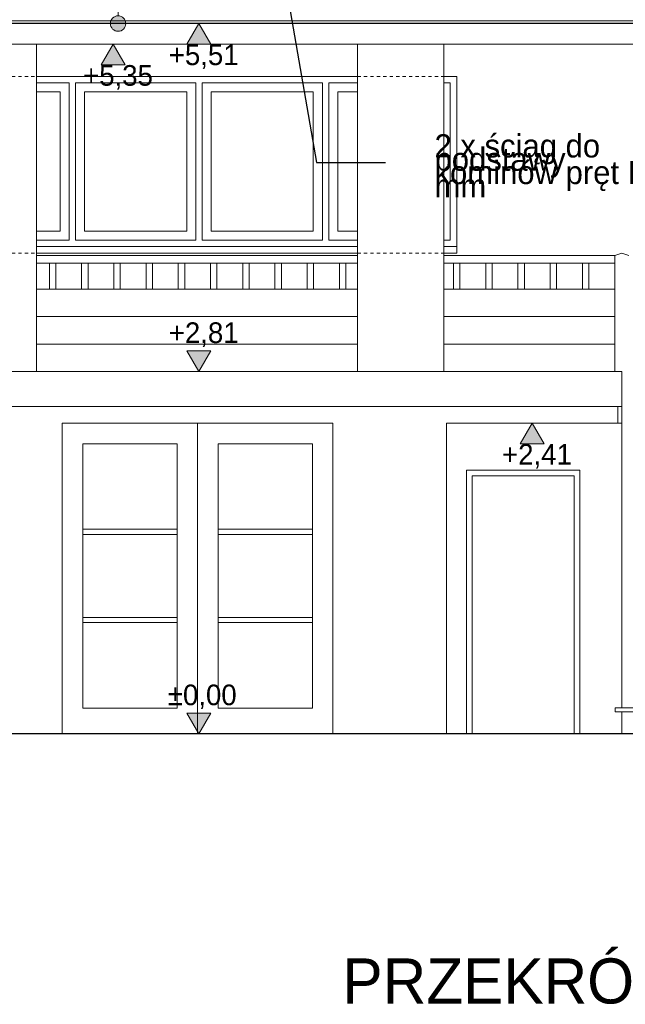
# Model space of a CAD drawing. Extents: x -623047 to -259286, y -27077 to 153279.
# Tile 3 of 190: x -611089 to -606392, y -14428 to -6790. Entities that reach past the tile are written whole.
import ezdxf

# ---------------------------------------------------------------- set-up
doc = ezdxf.new("R2010")
doc.units = 0
doc.header["$MEASUREMENT"] = 0
doc.linetypes.add('Hidden Line', pattern=[50, 25, -25])
for name, color, linetype, lineweight in [('0_Nr_Pióra__21', 7, 'Continuous', 9), ('0_Nr_Pióra__5', 7, 'Continuous', 13), ('Arch opisy_Nr_Pióra__21', 7, 'Continuous', 9), ('INWENT KONST. DREWNIANA_Nr_Pióra__1', 7, 'Continuous', 25), ('INWENT KONST. DREWNIANA_Nr_Pióra__21', 7, 'Continuous', 9), ('INWENT OPISY_Nr_Pióra__21', 7, 'Continuous', 9), ('INWENT WYMIARY_Nr_Pióra__21', 7, 'Continuous', 9), ('INWENT. DRZWI_Nr_Pióra__5', 7, 'Continuous', 13), ('INWENT. OKNA_Nr_Pióra__21', 7, 'Continuous', 9), ('INWENT.ŚCIANY_Nr_Pióra__21', 7, 'Continuous', 9)]:
    doc.layers.add(name, color=color, linetype=linetype, lineweight=lineweight)
doc.layers.add('INWENT OPISY', color=7, linetype='Continuous')
doc.layers.add('INWENT WYMIARY', color=7, linetype='Continuous')
doc.layers.add('INWENT. DRZWI_Nr_Pióra__102', color=7, linetype='Continuous', lineweight=9, true_color=0xb4b4b4)
doc.layers.add('Istniejące schody_Nr_Pióra__102', color=7, linetype='Continuous', lineweight=9, true_color=0xb4b4b4)
doc.styles.add('GENERATED_STYLE_2', font='txt')
doc.styles.add('GENERATED_STYLE_4', font='txt')
doc.styles.add('GENERATED_STYLE_6', font='txt')
doc.dimstyles.new('GENERATED_STYLE__5', dxfattribs={"dimtxt": 160.000002, "dimasz": 110.144928, "dimexe": 0.18, "dimexo": 40, "dimgap": 0.09, "dimtad": 1, "dimtih": 1, "dimtoh": 1, "dimdec": 0, "dimzin": 0, "dimdsep": 46, "dimtxsty": 'GENERATED_STYLE_2', "dimblk": 'ARROWHEAD_5', "dimblk1": 'ARROWHEAD_5', "dimblk2": 'ARROWHEAD_5', "dimcen": 0.09, "dimclrd": 7, "dimclre": 7, "dimclrt": 7, "dimazin": 0, "dimtfac": 1, "dimtdec": 4, "dimtmove": 2, "dimatfit": 3, "dimfxl": 0, "dimtolj": 1, "dimtzin": 0, "dimarcsym": 0})
doc.dimstyles.new('GENERATED_STYLE__7', dxfattribs={"dimtxt": 0.18, "dimasz": 182.4, "dimexe": 0.18, "dimexo": 0.0625, "dimgap": 0.09, "dimtad": 0, "dimtih": 1, "dimtoh": 1, "dimdec": 4, "dimzin": 0, "dimdsep": 46, "dimcen": 0.09, "dimadec": 0, "dimazin": 0, "dimtfac": 1, "dimtdec": 4, "dimtmove": 0, "dimatfit": 3, "dimldrblk": 'ARROWHEAD_5', "dimfxl": 0, "dimtolj": 1, "dimtzin": 0, "dimarcsym": 0})

# ---------------------------------------------------------------- blocks, each defined once
blk = doc.blocks.new('Linia_99', base_point=(-610326, -6574.6))
at = {"layer": 'INWENT OPISY_Nr_Pióra__21', "linetype": 'Continuous'}
blk.add_hatch(color=256, dxfattribs=at).paths.add_polyline_path([(-610266, -6819.6), (-610270.6, -6796.7), (-610283.6, -6777.2), (-610303.1, -6764.2), (-610326, -6759.6), (-610349, -6764.2), (-610368.5, -6777.2), (-610381.5, -6796.7), (-610386, -6819.6), (-610381.5, -6842.6), (-610368.5, -6862), (-610349, -6875), (-610326, -6879.6), (-610303.1, -6875), (-610283.6, -6862), (-610270.6, -6842.6)], flags=0)
blk.add_line((-610326, -6574.6), (-610326, -6759.6), dxfattribs=at)
blk.add_circle((-610326, -6819.6), 60, dxfattribs=at)
blk = doc.blocks.new('Wymiary_35', base_point=(-609699, -6819.6))
at = {"layer": 'INWENT WYMIARY_Nr_Pióra__21', "linetype": 'Continuous'}
blk.add_hatch(color=256, dxfattribs=at).paths.add_polyline_path([(-609699, -6819.6), (-609791.8, -6979.6), (-609606.2, -6979.6)], flags=0)
for p, q in [((-609699, -6819.6), (-609819, -6819.6)), ((-609699, -6819.6), (-609791.8, -6979.6)), ((-609699, -6819.6), (-609579, -6819.6)), ((-609606.2, -6979.6), (-609699, -6819.6)), ((-609791.8, -6979.6), (-609606.2, -6979.6))]:
    blk.add_line(p, q, dxfattribs=at)
at = {"layer": 'INWENT WYMIARY_Nr_Pióra__21', "insert": (-609932.5, -7171.6), "char_height": 160, "attachment_point": 7, "style": 'GENERATED_STYLE_2'}
blk.add_mtext('{+5,51}', dxfattribs=at)
blk = doc.blocks.new('Wymiary_37', base_point=(-609699, -12329.6))
at = {"layer": 'INWENT WYMIARY_Nr_Pióra__21', "linetype": 'Continuous'}
blk.add_hatch(color=256, dxfattribs=at).paths.add_polyline_path([(-609699, -12329.6), (-609791.8, -12169.6), (-609606.2, -12169.6)], flags=0)
for p, q in [((-609699, -12329.6), (-609791.8, -12169.6)), ((-609791.8, -12169.6), (-609606.2, -12169.6)), ((-609606.2, -12169.6), (-609699, -12329.6)), ((-609699, -12329.6), (-609819, -12329.6)), ((-609699, -12329.6), (-609579, -12329.6))]:
    blk.add_line(p, q, dxfattribs=at)
at = {"layer": 'INWENT WYMIARY_Nr_Pióra__21', "insert": (-609940, -12137.6), "char_height": 160, "attachment_point": 7, "style": 'GENERATED_STYLE_2'}
blk.add_mtext('{±0,00}', dxfattribs=at)
blk = doc.blocks.new('Wymiary_40', base_point=(-609699, -9519.6))
at = {"layer": 'INWENT WYMIARY_Nr_Pióra__21', "linetype": 'Continuous'}
blk.add_hatch(color=256, dxfattribs=at).paths.add_polyline_path([(-609699, -9519.6), (-609791.8, -9359.6), (-609606.2, -9359.6)], flags=0)
for p, q in [((-609699, -9519.6), (-609791.8, -9359.6)), ((-609791.8, -9359.6), (-609606.2, -9359.6)), ((-609606.2, -9359.6), (-609699, -9519.6)), ((-609699, -9519.6), (-609819, -9519.6)), ((-609699, -9519.6), (-609579, -9519.6))]:
    blk.add_line(p, q, dxfattribs=at)
at = {"layer": 'INWENT WYMIARY_Nr_Pióra__21', "insert": (-609932.5, -9327.6), "char_height": 160, "attachment_point": 7, "style": 'GENERATED_STYLE_2'}
blk.add_mtext('{+2,81}', dxfattribs=at)
blk = doc.blocks.new('Wymiary_42', base_point=(-607114, -9919.6))
at = {"layer": 'INWENT WYMIARY_Nr_Pióra__21', "linetype": 'Continuous'}
blk.add_hatch(color=256, dxfattribs=at).paths.add_polyline_path([(-607114, -9919.6), (-607206.8, -10079.6), (-607021.2, -10079.6)], flags=0)
for p, q in [((-607114, -9919.6), (-607234, -9919.6)), ((-607114, -9919.6), (-607206.8, -10079.6)), ((-607114, -9919.6), (-606994, -9919.6)), ((-607021.2, -10079.6), (-607114, -9919.6)), ((-607206.8, -10079.6), (-607021.2, -10079.6))]:
    blk.add_line(p, q, dxfattribs=at)
at = {"layer": 'INWENT WYMIARY_Nr_Pióra__21', "insert": (-607347.5, -10271.6), "char_height": 160, "attachment_point": 7, "style": 'GENERATED_STYLE_2'}
blk.add_mtext('{+2,41}', dxfattribs=at)
blk = doc.blocks.new('Wymiary_141', base_point=(-610363.8, -6979.6))
at = {"layer": 'INWENT WYMIARY_Nr_Pióra__21', "linetype": 'Continuous'}
blk.add_hatch(color=256, dxfattribs=at).paths.add_polyline_path([(-610363.8, -6979.6), (-610456.6, -7139.6), (-610271, -7139.6)], flags=0)
for p, q in [((-610363.8, -6979.6), (-610483.8, -6979.6)), ((-610363.8, -6979.6), (-610456.6, -7139.6)), ((-610363.8, -6979.6), (-610243.8, -6979.6)), ((-610271, -7139.6), (-610363.8, -6979.6)), ((-610456.6, -7139.6), (-610271, -7139.6))]:
    blk.add_line(p, q, dxfattribs=at)
at = {"layer": 'INWENT WYMIARY_Nr_Pióra__21', "insert": (-610597.2, -7331.6), "char_height": 160, "attachment_point": 7, "style": 'GENERATED_STYLE_2'}
blk.add_mtext('{+5,35}', dxfattribs=at)
blk = doc.blocks.new('*D1404')
at = {"layer": '0_Nr_Pióra__5', "linetype": 'Continuous'}
for points in [[(-612130.7, -6296.7), (-612178.5, -6191.1), (-612119.3, -6181.3)], [(-612095.3, -6779.6), (-612067.2, -6892.1), (-612127.1, -6891.1)]]:
    blk.add_hatch(color=256, dxfattribs=at).paths.add_polyline_path(points, flags=0)
for p, q in [((-612178.5, -6191.1), (-612119.3, -6181.3)), ((-612130.7, -6296.7), (-612119.3, -6181.3)), ((-612130.7, -6296.7), (-612178.5, -6191.1)), ((-612509, -6352.4), (-612023.1, -6280.8)), ((-612095.3, -6779.6), (-612127.1, -6891.1)), ((-612095.3, -6779.6), (-612067.2, -6892.1)), ((-612067.2, -6892.1), (-612127.1, -6891.1))]:
    blk.add_line(p, q, dxfattribs=at)
for start, end in [(10.3217, 10.82439), (0, 8.38472), (357.56033, 358.06302)]:
    blk.add_arc((-615407.2, -6779.6), 3312, start, end, dxfattribs=at)
at = {"layer": '0_Nr_Pióra__21', "insert": (-611944.5, -6253.3), "char_height": 160, "attachment_point": 7, "style": 'GENERATED_STYLE_2'}
blk.add_mtext('{8,38°}', dxfattribs=at)
blk = doc.blocks.new('ARROWHEAD_5')
at = {"color": 0, "linetype": 'Continuous', "lineweight": 0}
blk.add_line((0, 0), (-1, 0), dxfattribs=at)
blk.add_solid([(-1, 0.2679), (0, 0), (-1, -0.2679), (-1, 0.2679)], dxfattribs=at)

msp = doc.modelspace()

# ---------------------------------------------------------------- linework, layer by layer
at = {"layer": 'INWENT KONST. DREWNIANA_Nr_Pióra__1', "linetype": 'Continuous'}
for p, q in [((-605179, -6819.6), (-614219, -6819.6)), ((-605179, -12329.6), (-614219, -12329.6))]:
    msp.add_line(p, q, dxfattribs=at)
at = {"layer": 'INWENT KONST. DREWNIANA_Nr_Pióra__21', "linetype": 'Continuous'}
for p, q in [((-605179, -6799.6), (-614219, -6799.6)), ((-605469, -6979.6), (-613929, -6979.6))]:
    msp.add_line(p, q, dxfattribs=at)
at = {"layer": 'INWENT. DRZWI_Nr_Pióra__102', "linetype": 'Continuous'}
for p, q in [((-609709, -9919.6), (-609709, -12329.6)), ((-610599, -10079.6), (-610599, -12129.6)), ((-609869, -10079.6), (-610599, -10079.6)), ((-609869, -10079.6), (-609869, -12129.6)), ((-609549, -10079.6), (-609549, -12129.6)), ((-608819, -10079.6), (-609549, -10079.6)), ((-608819, -10079.6), (-608819, -12129.6)), ((-607624, -10284.6), (-607624, -12329.6)), ((-607624, -10284.6), (-606744, -10284.6)), ((-606744, -10284.6), (-606744, -12329.6)), ((-607579, -10329.6), (-607579, -12329.6)), ((-607579, -10329.6), (-606789, -10329.6)), ((-606789, -10329.6), (-606789, -12329.6)), ((-609869, -10742.9), (-610599, -10742.9)), ((-608819, -10742.9), (-609549, -10742.9)), ((-609869, -10782.9), (-610599, -10782.9)), ((-608819, -10782.9), (-609549, -10782.9)), ((-609869, -11426.3), (-610599, -11426.3)), ((-608819, -11426.3), (-609549, -11426.3)), ((-609869, -11466.3), (-610599, -11466.3)), ((-608819, -11466.3), (-609549, -11466.3)), ((-609869, -12129.6), (-610599, -12129.6)), ((-608819, -12129.6), (-609549, -12129.6))]:
    msp.add_line(p, q, dxfattribs=at)
at = {"layer": 'INWENT. DRZWI_Nr_Pióra__5', "linetype": 'Continuous'}
msp.add_line((-609709, -12329.6), (-609699, -12329.6), dxfattribs=at)
at = {"layer": 'INWENT. OKNA_Nr_Pióra__21', "linetype": 'Continuous'}
for p, q in [((-610959, -7279.6), (-610706.5, -7279.6)), ((-610706.5, -7279.6), (-610706.5, -8499.6)), ((-610656.5, -7279.6), (-609724, -7279.6)), ((-610656.5, -7279.6), (-610656.5, -8499.6)), ((-609724, -7279.6), (-609724, -8499.6)), ((-609674, -7279.6), (-608741.5, -7279.6)), ((-609674, -7279.6), (-609674, -8499.6)), ((-608741.5, -7279.6), (-608741.5, -8499.6)), ((-608691.5, -7279.6), (-608469, -7279.6)), ((-608691.5, -7279.6), (-608691.5, -8499.6)), ((-607799, -7279.6), (-607749, -7279.6)), ((-607749, -7279.6), (-607749, -8499.6)), ((-610959, -7349.6), (-610776.5, -7349.6)), ((-610776.5, -7349.6), (-610776.5, -8429.6)), ((-610586.5, -7349.6), (-609794, -7349.6)), ((-610586.5, -7349.6), (-610586.5, -8429.6)), ((-609794, -7349.6), (-609794, -8429.6)), ((-609604, -7349.6), (-608811.5, -7349.6)), ((-609604, -7349.6), (-609604, -8429.6)), ((-608811.5, -7349.6), (-608811.5, -8429.6)), ((-608621.5, -7349.6), (-608469, -7349.6)), ((-608621.5, -7349.6), (-608621.5, -8429.6)), ((-610959, -8429.6), (-610776.5, -8429.6)), ((-610586.5, -8429.6), (-609794, -8429.6)), ((-609604, -8429.6), (-608811.5, -8429.6)), ((-608621.5, -8429.6), (-608469, -8429.6)), ((-610959, -8499.6), (-610706.5, -8499.6)), ((-610656.5, -8499.6), (-609724, -8499.6)), ((-609674, -8499.6), (-608741.5, -8499.6)), ((-608691.5, -8499.6), (-608469, -8499.6)), ((-607799, -8499.6), (-607749, -8499.6))]:
    msp.add_line(p, q, dxfattribs=at)
at = {"layer": 'INWENT.ŚCIANY_Nr_Pióra__21', "linetype": 'Continuous'}
for p, q in [((-610959, -9519.6), (-610959, -6979.6)), ((-608469, -9519.6), (-608469, -6979.6)), ((-607799, -9519.6), (-607799, -6979.6)), ((-610959, -7229.6), (-608469, -7229.6)), ((-607799, -7229.6), (-607699, -7229.6)), ((-607699, -7229.6), (-607699, -8599.6)), ((-607699, -7229.6), (-607699, -8549.6)), ((-610959, -8549.6), (-608469, -8549.6)), ((-607799, -8549.6), (-607699, -8549.6)), ((-610959, -8599.6), (-608469, -8599.6)), ((-607799, -8599.6), (-607699, -8599.6)), ((-606419, -9519.6), (-613929, -9519.6)), ((-606419, -9519.6), (-606419, -9789.6)), ((-606419, -9789.6), (-613929, -9789.6)), ((-606449, -9789.6), (-606449, -9919.6)), ((-610759, -12329.6), (-610759, -9919.6)), ((-608659, -9919.6), (-610759, -9919.6)), ((-608659, -12329.6), (-608659, -9919.6)), ((-607779, -12329.6), (-607779, -9919.6)), ((-606449, -9919.6), (-607779, -9919.6))]:
    msp.add_line(p, q, dxfattribs=at)
at = {"layer": 'INWENT.ŚCIANY_Nr_Pióra__21', "linetype": 'Hidden Line'}
for p, q in [((-611699, -7229.6), (-610959, -7229.6)), ((-608469, -7229.6), (-607799, -7229.6)), ((-611699, -8599.6), (-610959, -8599.6)), ((-608469, -8599.6), (-607799, -8599.6))]:
    msp.add_line(p, q, dxfattribs=at)
at = {"layer": 'Istniejące schody_Nr_Pióra__102', "linetype": 'Continuous'}
for p, q in [((-608469, -8619.6), (-610959, -8619.6)), ((-606474, -8619.6), (-607799, -8619.6)), ((-606419, -8599.6), (-606474, -8619.6)), ((-606474, -8619.6), (-606474, -9519.6)), ((-606364, -8619.6), (-606419, -8599.6)), ((-608469, -8679.6), (-610959, -8679.6)), ((-610859, -8879.6), (-610859, -8679.6)), ((-610809, -8879.6), (-610809, -8679.6)), ((-610609, -8879.6), (-610609, -8679.6)), ((-610559, -8879.6), (-610559, -8679.6)), ((-610359, -8879.6), (-610359, -8679.6)), ((-610309, -8879.6), (-610309, -8679.6)), ((-610109, -8879.6), (-610109, -8679.6)), ((-610059, -8879.6), (-610059, -8679.6)), ((-609859, -8879.6), (-609859, -8679.6)), ((-609809, -8879.6), (-609809, -8679.6)), ((-609609, -8879.6), (-609609, -8679.6)), ((-609559, -8879.6), (-609559, -8679.6)), ((-609359, -8879.6), (-609359, -8679.6)), ((-609309, -8879.6), (-609309, -8679.6)), ((-609109, -8879.6), (-609109, -8679.6)), ((-609059, -8879.6), (-609059, -8679.6)), ((-608859, -8879.6), (-608859, -8679.6)), ((-608809, -8879.6), (-608809, -8679.6)), ((-608609, -8879.6), (-608609, -8679.6)), ((-608559, -8879.6), (-608559, -8679.6)), ((-606474, -8679.6), (-607799, -8679.6)), ((-607724, -8879.6), (-607724, -8679.6)), ((-607674, -8879.6), (-607674, -8679.6)), ((-607474, -8879.6), (-607474, -8679.6)), ((-607424, -8879.6), (-607424, -8679.6)), ((-607224, -8879.6), (-607224, -8679.6)), ((-607174, -8879.6), (-607174, -8679.6)), ((-606974, -8879.6), (-606974, -8679.6)), ((-606924, -8879.6), (-606924, -8679.6)), ((-606724, -8879.6), (-606724, -8679.6)), ((-606674, -8879.6), (-606674, -8679.6)), ((-608469, -8879.6), (-610959, -8879.6)), ((-606474, -8879.6), (-607799, -8879.6)), ((-608469, -9092.9), (-610959, -9092.9)), ((-606474, -9092.9), (-607799, -9092.9)), ((-608469, -9306.3), (-610959, -9306.3)), ((-606474, -9306.3), (-607799, -9306.3)), ((-606419, -9789.6), (-606419, -12128.9)), ((-606419, -9921), (-606449, -9921)), ((-605469, -12128.9), (-606469, -12128.9)), ((-606469, -12128.9), (-606469, -12158.9)), ((-605469, -12158.9), (-606469, -12158.9)), ((-606419, -12158.9), (-606419, -12329.6))]:
    msp.add_line(p, q, dxfattribs=at)

# ---------------------------------------------------------------- block references
at = {"layer": 'INWENT OPISY', "linetype": 'Continuous'}
msp.add_blockref('Linia_99', (-610326, -6574.6), dxfattribs=at)
at = {"layer": 'INWENT WYMIARY', "linetype": 'Continuous'}
for name, p in [('Wymiary_35', (-609699, -6819.6)), ('Wymiary_141', (-610363.8, -6979.6)), ('Wymiary_40', (-609699, -9519.6)), ('Wymiary_42', (-607114, -9919.6)), ('Wymiary_37', (-609699, -12329.6))]:
    msp.add_blockref(name, p, dxfattribs=at)

# ---------------------------------------------------------------- texts
at = {"layer": 'Arch opisy_Nr_Pióra__21', "linetype": 'Continuous', "insert": (-605179, -14072), "char_height": 350, "attachment_point": 3, "style": 'GENERATED_STYLE_6'}
msp.add_mtext('{PRZEKRÓJ A-A}', dxfattribs=at)
at = {"layer": 'INWENT OPISY_Nr_Pióra__21', "linetype": 'Continuous', "insert": (-607871.4, -7923.3), "char_height": 180, "width": 2134.59, "attachment_point": 4, "line_spacing_factor": 0.344103, "style": 'GENERATED_STYLE_4'}
msp.add_mtext('{2 x ściąg do podstawy\\Pkominów pręt D 18 mm}', dxfattribs=at)

# ---------------------------------------------------------------- dimensions: what is measured, and where the dimension line sits
at = {"linetype": 'Continuous'}
dim = msp.add_angular_dim_3p(base=(-612104.1, -6537.5), center=(-615407.2, -6779.6), p1=(-612706.9, -6381.6), p2=(-605029, -6779.6), dimstyle='GENERATED_STYLE__5', dxfattribs=at)
dim.commit()
dim.dimension.update_dxf_attribs({"geometry": '*D1404', "text_midpoint": (-611687.8, -6173.3), "dimtype": 165})

# ---------------------------------------------------------------- leaders
at = {"layer": 'INWENT OPISY_Nr_Pióra__21', "linetype": 'Continuous', "annotation_type": 0, "has_hookline": 1, "hookline_direction": 1, "text_width": 1825.7}
msp.add_leader([(-609089, -6154.6), (-608787.8, -7898.3), (-608252.2, -7898.3)], dimstyle='GENERATED_STYLE__7', dxfattribs=at)

doc.saveas('drawing.dxf')
